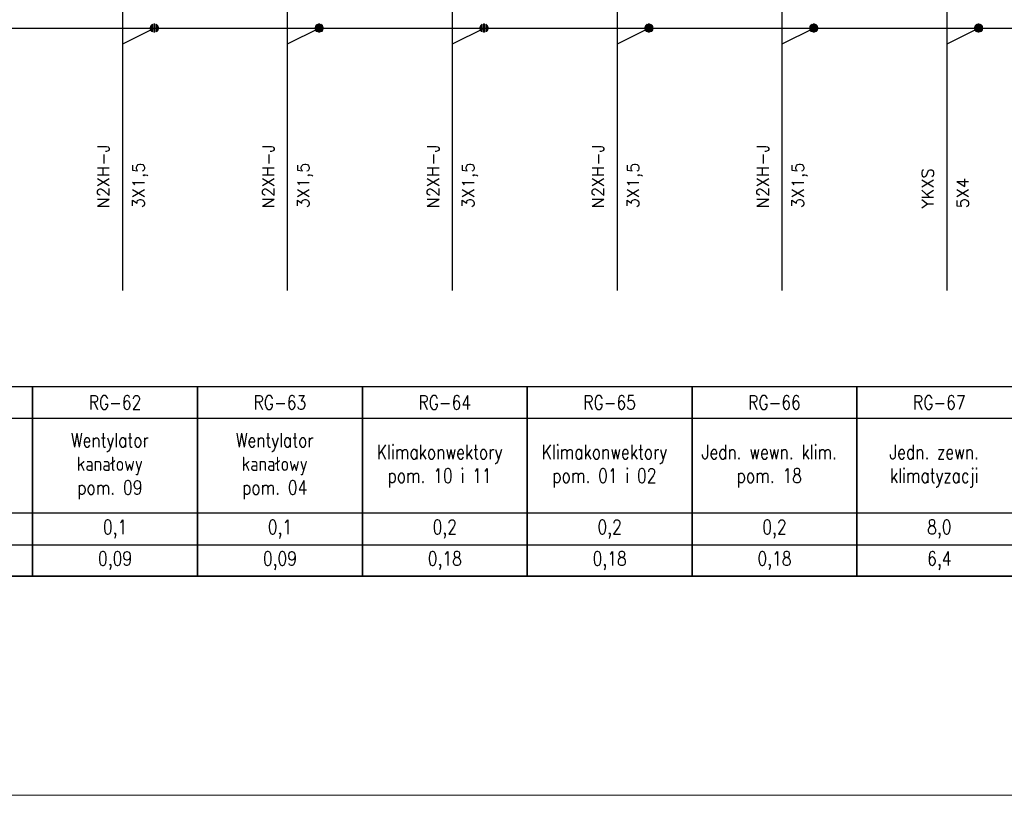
# Model space of a CAD drawing. Header units: millimetres. Extents: x 2505 to 3495, y 1397 to 1684.
# Tile 38 of 59: x 3145 to 3231, y 1397 to 1465. Entities that reach past the tile are written whole.
import ezdxf

# ---------------------------------------------------------------- set-up
doc = ezdxf.new("R2010")
doc.units = ezdxf.units.MM
for name, color, linetype, lineweight in [('#elektryczne', 7, 'Continuous', 20), ('EB_PRZEWODY', 3, 'Continuous', 20), ('PRZEWODY', 3, 'Continuous', 20), ('SZYNY', 1, 'Continuous', 40)]:
    doc.layers.add(name, color=color, linetype=linetype, lineweight=lineweight)
doc.layers.add('E_Opis', color=7, linetype='Continuous')
doc.layers.add('OPIS', color=7, linetype='Continuous')
doc.styles.add('ROMANS', font='romans.shx', dxfattribs={"width": 0.8})
doc.styles.add('SIMPLEX', font='simplex.shx', dxfattribs={"width": 0.8})

# ---------------------------------------------------------------- blocks, each defined once
blk = doc.blocks.new('*U236')
for p, q in [((-0.64, 0.17), (-0.66, 0.02)), ((-0.64, 0.17), (-0.66, 0.02)), ((-0.64, 0), (-0.66, -0.03)), ((-0.6, 0.28), (-0.64, 0.17)), ((-0.6, 0.28), (-0.64, 0.17)), ((-0.6, 0.14), (-0.64, 0.09)), ((-0.6, 0), (-0.64, 0)), ((-0.51, 0.43), (-0.6, 0.28)), ((-0.51, 0.43), (-0.6, 0.28)), ((-0.51, 0.29), (-0.6, 0.19)), ((-0.51, 0.15), (-0.6, 0.1)), ((-0.51, 0.01), (-0.6, 0)), ((-0.4, 0.52), (-0.51, 0.43)), ((-0.4, 0.52), (-0.51, 0.43)), ((-0.4, 0.41), (-0.51, 0.33)), ((-0.4, 0.29), (-0.51, 0.24)), ((-0.4, 0.17), (-0.51, 0.15)), ((-0.4, 0.06), (-0.51, 0.05)), ((-0.27, 0.61), (-0.4, 0.52)), ((-0.27, 0.61), (-0.4, 0.52)), ((-0.27, 0.5), (-0.4, 0.43)), ((-0.27, 0.38), (-0.4, 0.33)), ((-0.27, 0.27), (-0.4, 0.24)), ((-0.27, 0.16), (-0.4, 0.14)), ((-0.27, 0.05), (-0.4, 0.05)), ((-0.27, 0.61), (-0.27, -0.61)), ((-0.27, 0.61), (-0.27, -0.61)), ((-0.1, 0.66), (0.1, 0.66)), ((-0.1, 0.66), (0.1, 0.66)), ((-0.1, -0.66), (-0.1, 0.66)), ((-0.1, 0.66), (-0.1, -0.66)), ((-0.1, 0.56), (0.1, 0.56)), ((-0.1, 0.46), (0.1, 0.46)), ((-0.1, 0.36), (0.1, 0.36)), ((-0.1, 0.26), (0.1, 0.26)), ((-0.1, 0.15), (0.1, 0.15)), ((-0.1, 0.05), (0.1, 0.05)), ((0.1, -0.66), (0.1, 0.66)), ((0.1, 0.66), (0.1, -0.66)), ((0.27, 0.61), (0.27, -0.61)), ((0.27, 0.61), (0.27, -0.61)), ((0.27, 0.61), (0.4, 0.52)), ((0.27, 0.61), (0.4, 0.52)), ((0.27, 0.5), (0.4, 0.43)), ((0.27, 0.38), (0.4, 0.33)), ((0.27, 0.27), (0.4, 0.24)), ((0.27, 0.16), (0.4, 0.14)), ((0.27, 0.05), (0.4, 0.05)), ((0.4, 0.52), (0.51, 0.43)), ((0.4, 0.52), (0.51, 0.43)), ((0.4, 0.41), (0.51, 0.33)), ((0.4, 0.29), (0.51, 0.24)), ((0.4, 0.17), (0.51, 0.15)), ((0.4, 0.06), (0.51, 0.05)), ((0.51, 0.43), (0.6, 0.28)), ((0.51, 0.43), (0.6, 0.28)), ((0.51, 0.29), (0.6, 0.19)), ((0.51, 0.15), (0.6, 0.1)), ((0.51, 0.01), (0.6, 0)), ((0.6, 0.28), (0.64, 0.17)), ((0.6, 0.28), (0.64, 0.17)), ((0.6, 0.14), (0.64, 0.09)), ((0.6, 0), (0.64, 0)), ((0.64, 0.17), (0.66, 0.02)), ((0.64, 0.17), (0.66, 0.02)), ((0.64, 0), (0.66, -0.03)), ((-0.65, -0.08), (-0.64, -0.17)), ((-0.64, -0.17), (-0.65, -0.08)), ((-0.6, -0.14), (-0.64, -0.08)), ((-0.64, -0.17), (-0.6, -0.28)), ((-0.6, -0.28), (-0.64, -0.17)), ((-0.51, -0.13), (-0.6, -0.09)), ((-0.51, -0.27), (-0.6, -0.18)), ((-0.6, -0.28), (-0.51, -0.41)), ((-0.51, -0.41), (-0.6, -0.28)), ((-0.4, -0.06), (-0.51, -0.04)), ((-0.4, -0.17), (-0.51, -0.13)), ((-0.4, -0.29), (-0.51, -0.23)), ((-0.4, -0.41), (-0.51, -0.32)), ((-0.51, -0.41), (-0.4, -0.52)), ((-0.4, -0.52), (-0.51, -0.41)), ((-0.27, -0.06), (-0.4, -0.05)), ((-0.27, -0.17), (-0.4, -0.14)), ((-0.27, -0.28), (-0.4, -0.24)), ((-0.27, -0.39), (-0.4, -0.33)), ((-0.27, -0.5), (-0.4, -0.43)), ((-0.4, -0.52), (-0.27, -0.61)), ((-0.27, -0.61), (-0.4, -0.52)), ((-0.1, -0.05), (0.1, -0.05)), ((-0.1, -0.15), (0.1, -0.15)), ((-0.1, -0.26), (0.1, -0.26)), ((-0.1, -0.36), (0.1, -0.36)), ((-0.1, -0.46), (0.1, -0.46)), ((-0.1, -0.56), (0.1, -0.56)), ((0.1, -0.66), (-0.1, -0.66)), ((-0.1, -0.66), (0.1, -0.66)), ((0.27, -0.06), (0.4, -0.05)), ((0.27, -0.17), (0.4, -0.14)), ((0.27, -0.28), (0.4, -0.24)), ((0.27, -0.39), (0.4, -0.33)), ((0.27, -0.5), (0.4, -0.43)), ((0.4, -0.52), (0.27, -0.61)), ((0.27, -0.61), (0.4, -0.52)), ((0.4, -0.06), (0.51, -0.04)), ((0.4, -0.17), (0.51, -0.13)), ((0.4, -0.29), (0.51, -0.23)), ((0.4, -0.41), (0.51, -0.32)), ((0.51, -0.41), (0.4, -0.52)), ((0.4, -0.52), (0.51, -0.41)), ((0.51, -0.13), (0.6, -0.09)), ((0.51, -0.27), (0.6, -0.18)), ((0.6, -0.28), (0.51, -0.41)), ((0.51, -0.41), (0.6, -0.28)), ((0.6, -0.14), (0.64, -0.08)), ((0.64, -0.17), (0.6, -0.28)), ((0.6, -0.28), (0.64, -0.17)), ((0.65, -0.08), (0.64, -0.17)), ((0.64, -0.17), (0.65, -0.08))]:
    blk.add_line(p, q)
at = {"ltscale": 5}
blk.add_line((0.66, 0.02), (0.66, -0.08), dxfattribs=at)
blk.add_point((0, 0))
blk = doc.blocks.new('*U245')
for p, q in [((-0.64, 0.17), (-0.66, 0.02)), ((-0.64, 0.17), (-0.66, 0.02)), ((-0.64, 0), (-0.66, -0.03)), ((-0.6, 0.28), (-0.64, 0.17)), ((-0.6, 0.28), (-0.64, 0.17)), ((-0.6, 0.14), (-0.64, 0.09)), ((-0.6, 0), (-0.64, 0)), ((-0.51, 0.43), (-0.6, 0.28)), ((-0.51, 0.43), (-0.6, 0.28)), ((-0.51, 0.29), (-0.6, 0.19)), ((-0.51, 0.15), (-0.6, 0.1)), ((-0.51, 0.01), (-0.6, 0)), ((-0.4, 0.52), (-0.51, 0.43)), ((-0.4, 0.52), (-0.51, 0.43)), ((-0.4, 0.41), (-0.51, 0.33)), ((-0.4, 0.29), (-0.51, 0.24)), ((-0.4, 0.17), (-0.51, 0.15)), ((-0.4, 0.06), (-0.51, 0.05)), ((-0.27, 0.61), (-0.4, 0.52)), ((-0.27, 0.61), (-0.4, 0.52)), ((-0.27, 0.5), (-0.4, 0.43)), ((-0.27, 0.38), (-0.4, 0.33)), ((-0.27, 0.27), (-0.4, 0.24)), ((-0.27, 0.16), (-0.4, 0.14)), ((-0.27, 0.05), (-0.4, 0.05)), ((-0.27, 0.61), (-0.27, -0.61)), ((-0.27, 0.61), (-0.27, -0.61)), ((-0.1, 0.66), (0.1, 0.66)), ((-0.1, 0.66), (0.1, 0.66)), ((-0.1, -0.66), (-0.1, 0.66)), ((-0.1, 0.66), (-0.1, -0.66)), ((-0.1, 0.56), (0.1, 0.56)), ((-0.1, 0.46), (0.1, 0.46)), ((-0.1, 0.36), (0.1, 0.36)), ((-0.1, 0.26), (0.1, 0.26)), ((-0.1, 0.15), (0.1, 0.15)), ((-0.1, 0.05), (0.1, 0.05)), ((0.1, -0.66), (0.1, 0.66)), ((0.1, 0.66), (0.1, -0.66)), ((0.27, 0.61), (0.27, -0.61)), ((0.27, 0.61), (0.27, -0.61)), ((0.27, 0.61), (0.4, 0.52)), ((0.27, 0.61), (0.4, 0.52)), ((0.27, 0.5), (0.4, 0.43)), ((0.27, 0.38), (0.4, 0.33)), ((0.27, 0.27), (0.4, 0.24)), ((0.27, 0.16), (0.4, 0.14)), ((0.27, 0.05), (0.4, 0.05)), ((0.4, 0.52), (0.51, 0.43)), ((0.4, 0.52), (0.51, 0.43)), ((0.4, 0.41), (0.51, 0.33)), ((0.4, 0.29), (0.51, 0.24)), ((0.4, 0.17), (0.51, 0.15)), ((0.4, 0.06), (0.51, 0.05)), ((0.51, 0.43), (0.6, 0.28)), ((0.51, 0.43), (0.6, 0.28)), ((0.51, 0.29), (0.6, 0.19)), ((0.51, 0.15), (0.6, 0.1)), ((0.51, 0.01), (0.6, 0)), ((0.6, 0.28), (0.64, 0.17)), ((0.6, 0.28), (0.64, 0.17)), ((0.6, 0.14), (0.64, 0.09)), ((0.6, 0), (0.64, 0)), ((0.64, 0.17), (0.66, 0.02)), ((0.64, 0.17), (0.66, 0.02)), ((0.64, 0), (0.66, -0.03)), ((-0.65, -0.08), (-0.64, -0.17)), ((-0.64, -0.17), (-0.65, -0.08)), ((-0.6, -0.14), (-0.64, -0.08)), ((-0.64, -0.17), (-0.6, -0.28)), ((-0.6, -0.28), (-0.64, -0.17)), ((-0.51, -0.13), (-0.6, -0.09)), ((-0.51, -0.27), (-0.6, -0.18)), ((-0.6, -0.28), (-0.51, -0.41)), ((-0.51, -0.41), (-0.6, -0.28)), ((-0.4, -0.06), (-0.51, -0.04)), ((-0.4, -0.17), (-0.51, -0.13)), ((-0.4, -0.29), (-0.51, -0.23)), ((-0.4, -0.41), (-0.51, -0.32)), ((-0.51, -0.41), (-0.4, -0.52)), ((-0.4, -0.52), (-0.51, -0.41)), ((-0.27, -0.06), (-0.4, -0.05)), ((-0.27, -0.17), (-0.4, -0.14)), ((-0.27, -0.28), (-0.4, -0.24)), ((-0.27, -0.39), (-0.4, -0.33)), ((-0.27, -0.5), (-0.4, -0.43)), ((-0.4, -0.52), (-0.27, -0.61)), ((-0.27, -0.61), (-0.4, -0.52)), ((-0.1, -0.05), (0.1, -0.05)), ((-0.1, -0.15), (0.1, -0.15)), ((-0.1, -0.26), (0.1, -0.26)), ((-0.1, -0.36), (0.1, -0.36)), ((-0.1, -0.46), (0.1, -0.46)), ((-0.1, -0.56), (0.1, -0.56)), ((0.1, -0.66), (-0.1, -0.66)), ((-0.1, -0.66), (0.1, -0.66)), ((0.27, -0.06), (0.4, -0.05)), ((0.27, -0.17), (0.4, -0.14)), ((0.27, -0.28), (0.4, -0.24)), ((0.27, -0.39), (0.4, -0.33)), ((0.27, -0.5), (0.4, -0.43)), ((0.4, -0.52), (0.27, -0.61)), ((0.27, -0.61), (0.4, -0.52)), ((0.4, -0.06), (0.51, -0.04)), ((0.4, -0.17), (0.51, -0.13)), ((0.4, -0.29), (0.51, -0.23)), ((0.4, -0.41), (0.51, -0.32)), ((0.51, -0.41), (0.4, -0.52)), ((0.4, -0.52), (0.51, -0.41)), ((0.51, -0.13), (0.6, -0.09)), ((0.51, -0.27), (0.6, -0.18)), ((0.6, -0.28), (0.51, -0.41)), ((0.51, -0.41), (0.6, -0.28)), ((0.6, -0.14), (0.64, -0.08)), ((0.64, -0.17), (0.6, -0.28)), ((0.6, -0.28), (0.64, -0.17)), ((0.65, -0.08), (0.64, -0.17)), ((0.64, -0.17), (0.65, -0.08))]:
    blk.add_line(p, q)
at = {"ltscale": 5}
blk.add_line((0.66, 0.02), (0.66, -0.08), dxfattribs=at)
blk.add_point((0, 0))
blk = doc.blocks.new('*U249')
for p, q in [((-0.64, 0.17), (-0.66, 0.02)), ((-0.64, 0.17), (-0.66, 0.02)), ((-0.64, 0), (-0.66, -0.03)), ((-0.6, 0.28), (-0.64, 0.17)), ((-0.6, 0.28), (-0.64, 0.17)), ((-0.6, 0.14), (-0.64, 0.09)), ((-0.6, 0), (-0.64, 0)), ((-0.51, 0.43), (-0.6, 0.28)), ((-0.51, 0.43), (-0.6, 0.28)), ((-0.51, 0.29), (-0.6, 0.19)), ((-0.51, 0.15), (-0.6, 0.1)), ((-0.51, 0.01), (-0.6, 0)), ((-0.4, 0.52), (-0.51, 0.43)), ((-0.4, 0.52), (-0.51, 0.43)), ((-0.4, 0.41), (-0.51, 0.33)), ((-0.4, 0.29), (-0.51, 0.24)), ((-0.4, 0.17), (-0.51, 0.15)), ((-0.4, 0.06), (-0.51, 0.05)), ((-0.27, 0.61), (-0.4, 0.52)), ((-0.27, 0.61), (-0.4, 0.52)), ((-0.27, 0.5), (-0.4, 0.43)), ((-0.27, 0.38), (-0.4, 0.33)), ((-0.27, 0.27), (-0.4, 0.24)), ((-0.27, 0.16), (-0.4, 0.14)), ((-0.27, 0.05), (-0.4, 0.05)), ((-0.27, 0.61), (-0.27, -0.61)), ((-0.27, 0.61), (-0.27, -0.61)), ((-0.1, 0.66), (0.1, 0.66)), ((-0.1, 0.66), (0.1, 0.66)), ((-0.1, -0.66), (-0.1, 0.66)), ((-0.1, 0.66), (-0.1, -0.66)), ((-0.1, 0.56), (0.1, 0.56)), ((-0.1, 0.46), (0.1, 0.46)), ((-0.1, 0.36), (0.1, 0.36)), ((-0.1, 0.26), (0.1, 0.26)), ((-0.1, 0.15), (0.1, 0.15)), ((-0.1, 0.05), (0.1, 0.05)), ((0.1, -0.66), (0.1, 0.66)), ((0.1, 0.66), (0.1, -0.66)), ((0.27, 0.61), (0.27, -0.61)), ((0.27, 0.61), (0.27, -0.61)), ((0.27, 0.61), (0.4, 0.52)), ((0.27, 0.61), (0.4, 0.52)), ((0.27, 0.5), (0.4, 0.43)), ((0.27, 0.38), (0.4, 0.33)), ((0.27, 0.27), (0.4, 0.24)), ((0.27, 0.16), (0.4, 0.14)), ((0.27, 0.05), (0.4, 0.05)), ((0.4, 0.52), (0.51, 0.43)), ((0.4, 0.52), (0.51, 0.43)), ((0.4, 0.41), (0.51, 0.33)), ((0.4, 0.29), (0.51, 0.24)), ((0.4, 0.17), (0.51, 0.15)), ((0.4, 0.06), (0.51, 0.05)), ((0.51, 0.43), (0.6, 0.28)), ((0.51, 0.43), (0.6, 0.28)), ((0.51, 0.29), (0.6, 0.19)), ((0.51, 0.15), (0.6, 0.1)), ((0.51, 0.01), (0.6, 0)), ((0.6, 0.28), (0.64, 0.17)), ((0.6, 0.28), (0.64, 0.17)), ((0.6, 0.14), (0.64, 0.09)), ((0.6, 0), (0.64, 0)), ((0.64, 0.17), (0.66, 0.02)), ((0.64, 0.17), (0.66, 0.02)), ((0.64, 0), (0.66, -0.03)), ((-0.65, -0.08), (-0.64, -0.17)), ((-0.64, -0.17), (-0.65, -0.08)), ((-0.6, -0.14), (-0.64, -0.08)), ((-0.64, -0.17), (-0.6, -0.28)), ((-0.6, -0.28), (-0.64, -0.17)), ((-0.51, -0.13), (-0.6, -0.09)), ((-0.51, -0.27), (-0.6, -0.18)), ((-0.6, -0.28), (-0.51, -0.41)), ((-0.51, -0.41), (-0.6, -0.28)), ((-0.4, -0.06), (-0.51, -0.04)), ((-0.4, -0.17), (-0.51, -0.13)), ((-0.4, -0.29), (-0.51, -0.23)), ((-0.4, -0.41), (-0.51, -0.32)), ((-0.51, -0.41), (-0.4, -0.52)), ((-0.4, -0.52), (-0.51, -0.41)), ((-0.27, -0.06), (-0.4, -0.05)), ((-0.27, -0.17), (-0.4, -0.14)), ((-0.27, -0.28), (-0.4, -0.24)), ((-0.27, -0.39), (-0.4, -0.33)), ((-0.27, -0.5), (-0.4, -0.43)), ((-0.4, -0.52), (-0.27, -0.61)), ((-0.27, -0.61), (-0.4, -0.52)), ((-0.1, -0.05), (0.1, -0.05)), ((-0.1, -0.15), (0.1, -0.15)), ((-0.1, -0.26), (0.1, -0.26)), ((-0.1, -0.36), (0.1, -0.36)), ((-0.1, -0.46), (0.1, -0.46)), ((-0.1, -0.56), (0.1, -0.56)), ((0.1, -0.66), (-0.1, -0.66)), ((-0.1, -0.66), (0.1, -0.66)), ((0.27, -0.06), (0.4, -0.05)), ((0.27, -0.17), (0.4, -0.14)), ((0.27, -0.28), (0.4, -0.24)), ((0.27, -0.39), (0.4, -0.33)), ((0.27, -0.5), (0.4, -0.43)), ((0.4, -0.52), (0.27, -0.61)), ((0.27, -0.61), (0.4, -0.52)), ((0.4, -0.06), (0.51, -0.04)), ((0.4, -0.17), (0.51, -0.13)), ((0.4, -0.29), (0.51, -0.23)), ((0.4, -0.41), (0.51, -0.32)), ((0.51, -0.41), (0.4, -0.52)), ((0.4, -0.52), (0.51, -0.41)), ((0.51, -0.13), (0.6, -0.09)), ((0.51, -0.27), (0.6, -0.18)), ((0.6, -0.28), (0.51, -0.41)), ((0.51, -0.41), (0.6, -0.28)), ((0.6, -0.14), (0.64, -0.08)), ((0.64, -0.17), (0.6, -0.28)), ((0.6, -0.28), (0.64, -0.17)), ((0.65, -0.08), (0.64, -0.17)), ((0.64, -0.17), (0.65, -0.08))]:
    blk.add_line(p, q)
at = {"ltscale": 5}
blk.add_line((0.66, 0.02), (0.66, -0.08), dxfattribs=at)
blk.add_point((0, 0))
blk = doc.blocks.new('*U290')
for p, q in [((-0.64, 0.17), (-0.66, 0.02)), ((-0.64, 0.17), (-0.66, 0.02)), ((-0.64, 0), (-0.66, -0.03)), ((-0.6, 0.28), (-0.64, 0.17)), ((-0.6, 0.28), (-0.64, 0.17)), ((-0.6, 0.14), (-0.64, 0.09)), ((-0.6, 0), (-0.64, 0)), ((-0.51, 0.43), (-0.6, 0.28)), ((-0.51, 0.43), (-0.6, 0.28)), ((-0.51, 0.29), (-0.6, 0.19)), ((-0.51, 0.15), (-0.6, 0.1)), ((-0.51, 0.01), (-0.6, 0)), ((-0.4, 0.52), (-0.51, 0.43)), ((-0.4, 0.52), (-0.51, 0.43)), ((-0.4, 0.41), (-0.51, 0.33)), ((-0.4, 0.29), (-0.51, 0.24)), ((-0.4, 0.17), (-0.51, 0.15)), ((-0.4, 0.06), (-0.51, 0.05)), ((-0.27, 0.61), (-0.4, 0.52)), ((-0.27, 0.61), (-0.4, 0.52)), ((-0.27, 0.5), (-0.4, 0.43)), ((-0.27, 0.38), (-0.4, 0.33)), ((-0.27, 0.27), (-0.4, 0.24)), ((-0.27, 0.16), (-0.4, 0.14)), ((-0.27, 0.05), (-0.4, 0.05)), ((-0.27, 0.61), (-0.27, -0.61)), ((-0.27, 0.61), (-0.27, -0.61)), ((-0.1, 0.66), (0.1, 0.66)), ((-0.1, 0.66), (0.1, 0.66)), ((-0.1, -0.66), (-0.1, 0.66)), ((-0.1, 0.66), (-0.1, -0.66)), ((-0.1, 0.56), (0.1, 0.56)), ((-0.1, 0.46), (0.1, 0.46)), ((-0.1, 0.36), (0.1, 0.36)), ((-0.1, 0.26), (0.1, 0.26)), ((-0.1, 0.15), (0.1, 0.15)), ((-0.1, 0.05), (0.1, 0.05)), ((0.1, -0.66), (0.1, 0.66)), ((0.1, 0.66), (0.1, -0.66)), ((0.27, 0.61), (0.27, -0.61)), ((0.27, 0.61), (0.27, -0.61)), ((0.27, 0.61), (0.4, 0.52)), ((0.27, 0.61), (0.4, 0.52)), ((0.27, 0.5), (0.4, 0.43)), ((0.27, 0.38), (0.4, 0.33)), ((0.27, 0.27), (0.4, 0.24)), ((0.27, 0.16), (0.4, 0.14)), ((0.27, 0.05), (0.4, 0.05)), ((0.4, 0.52), (0.51, 0.43)), ((0.4, 0.52), (0.51, 0.43)), ((0.4, 0.41), (0.51, 0.33)), ((0.4, 0.29), (0.51, 0.24)), ((0.4, 0.17), (0.51, 0.15)), ((0.4, 0.06), (0.51, 0.05)), ((0.51, 0.43), (0.6, 0.28)), ((0.51, 0.43), (0.6, 0.28)), ((0.51, 0.29), (0.6, 0.19)), ((0.51, 0.15), (0.6, 0.1)), ((0.51, 0.01), (0.6, 0)), ((0.6, 0.28), (0.64, 0.17)), ((0.6, 0.28), (0.64, 0.17)), ((0.6, 0.14), (0.64, 0.09)), ((0.6, 0), (0.64, 0)), ((0.64, 0.17), (0.66, 0.02)), ((0.64, 0.17), (0.66, 0.02)), ((0.64, 0), (0.66, -0.03)), ((-0.65, -0.08), (-0.64, -0.17)), ((-0.64, -0.17), (-0.65, -0.08)), ((-0.6, -0.14), (-0.64, -0.08)), ((-0.64, -0.17), (-0.6, -0.28)), ((-0.6, -0.28), (-0.64, -0.17)), ((-0.51, -0.13), (-0.6, -0.09)), ((-0.51, -0.27), (-0.6, -0.18)), ((-0.6, -0.28), (-0.51, -0.41)), ((-0.51, -0.41), (-0.6, -0.28)), ((-0.4, -0.06), (-0.51, -0.04)), ((-0.4, -0.17), (-0.51, -0.13)), ((-0.4, -0.29), (-0.51, -0.23)), ((-0.4, -0.41), (-0.51, -0.32)), ((-0.51, -0.41), (-0.4, -0.52)), ((-0.4, -0.52), (-0.51, -0.41)), ((-0.27, -0.06), (-0.4, -0.05)), ((-0.27, -0.17), (-0.4, -0.14)), ((-0.27, -0.28), (-0.4, -0.24)), ((-0.27, -0.39), (-0.4, -0.33)), ((-0.27, -0.5), (-0.4, -0.43)), ((-0.4, -0.52), (-0.27, -0.61)), ((-0.27, -0.61), (-0.4, -0.52)), ((-0.1, -0.05), (0.1, -0.05)), ((-0.1, -0.15), (0.1, -0.15)), ((-0.1, -0.26), (0.1, -0.26)), ((-0.1, -0.36), (0.1, -0.36)), ((-0.1, -0.46), (0.1, -0.46)), ((-0.1, -0.56), (0.1, -0.56)), ((0.1, -0.66), (-0.1, -0.66)), ((-0.1, -0.66), (0.1, -0.66)), ((0.27, -0.06), (0.4, -0.05)), ((0.27, -0.17), (0.4, -0.14)), ((0.27, -0.28), (0.4, -0.24)), ((0.27, -0.39), (0.4, -0.33)), ((0.27, -0.5), (0.4, -0.43)), ((0.4, -0.52), (0.27, -0.61)), ((0.27, -0.61), (0.4, -0.52)), ((0.4, -0.06), (0.51, -0.04)), ((0.4, -0.17), (0.51, -0.13)), ((0.4, -0.29), (0.51, -0.23)), ((0.4, -0.41), (0.51, -0.32)), ((0.51, -0.41), (0.4, -0.52)), ((0.4, -0.52), (0.51, -0.41)), ((0.51, -0.13), (0.6, -0.09)), ((0.51, -0.27), (0.6, -0.18)), ((0.6, -0.28), (0.51, -0.41)), ((0.51, -0.41), (0.6, -0.28)), ((0.6, -0.14), (0.64, -0.08)), ((0.64, -0.17), (0.6, -0.28)), ((0.6, -0.28), (0.64, -0.17)), ((0.65, -0.08), (0.64, -0.17)), ((0.64, -0.17), (0.65, -0.08))]:
    blk.add_line(p, q)
at = {"ltscale": 5}
blk.add_line((0.66, 0.02), (0.66, -0.08), dxfattribs=at)
blk.add_point((0, 0))
blk = doc.blocks.new('*U285')
for p, q in [((-0.64, 0.17), (-0.66, 0.02)), ((-0.64, 0.17), (-0.66, 0.02)), ((-0.64, 0), (-0.66, -0.03)), ((-0.6, 0.28), (-0.64, 0.17)), ((-0.6, 0.28), (-0.64, 0.17)), ((-0.6, 0.14), (-0.64, 0.09)), ((-0.6, 0), (-0.64, 0)), ((-0.51, 0.43), (-0.6, 0.28)), ((-0.51, 0.43), (-0.6, 0.28)), ((-0.51, 0.29), (-0.6, 0.19)), ((-0.51, 0.15), (-0.6, 0.1)), ((-0.51, 0.01), (-0.6, 0)), ((-0.4, 0.52), (-0.51, 0.43)), ((-0.4, 0.52), (-0.51, 0.43)), ((-0.4, 0.41), (-0.51, 0.33)), ((-0.4, 0.29), (-0.51, 0.24)), ((-0.4, 0.17), (-0.51, 0.15)), ((-0.4, 0.06), (-0.51, 0.05)), ((-0.27, 0.61), (-0.4, 0.52)), ((-0.27, 0.61), (-0.4, 0.52)), ((-0.27, 0.5), (-0.4, 0.43)), ((-0.27, 0.38), (-0.4, 0.33)), ((-0.27, 0.27), (-0.4, 0.24)), ((-0.27, 0.16), (-0.4, 0.14)), ((-0.27, 0.05), (-0.4, 0.05)), ((-0.27, 0.61), (-0.27, -0.61)), ((-0.27, 0.61), (-0.27, -0.61)), ((-0.1, 0.66), (0.1, 0.66)), ((-0.1, 0.66), (0.1, 0.66)), ((-0.1, -0.66), (-0.1, 0.66)), ((-0.1, 0.66), (-0.1, -0.66)), ((-0.1, 0.56), (0.1, 0.56)), ((-0.1, 0.46), (0.1, 0.46)), ((-0.1, 0.36), (0.1, 0.36)), ((-0.1, 0.26), (0.1, 0.26)), ((-0.1, 0.15), (0.1, 0.15)), ((-0.1, 0.05), (0.1, 0.05)), ((0.1, -0.66), (0.1, 0.66)), ((0.1, 0.66), (0.1, -0.66)), ((0.27, 0.61), (0.27, -0.61)), ((0.27, 0.61), (0.27, -0.61)), ((0.27, 0.61), (0.4, 0.52)), ((0.27, 0.61), (0.4, 0.52)), ((0.27, 0.5), (0.4, 0.43)), ((0.27, 0.38), (0.4, 0.33)), ((0.27, 0.27), (0.4, 0.24)), ((0.27, 0.16), (0.4, 0.14)), ((0.27, 0.05), (0.4, 0.05)), ((0.4, 0.52), (0.51, 0.43)), ((0.4, 0.52), (0.51, 0.43)), ((0.4, 0.41), (0.51, 0.33)), ((0.4, 0.29), (0.51, 0.24)), ((0.4, 0.17), (0.51, 0.15)), ((0.4, 0.06), (0.51, 0.05)), ((0.51, 0.43), (0.6, 0.28)), ((0.51, 0.43), (0.6, 0.28)), ((0.51, 0.29), (0.6, 0.19)), ((0.51, 0.15), (0.6, 0.1)), ((0.51, 0.01), (0.6, 0)), ((0.6, 0.28), (0.64, 0.17)), ((0.6, 0.28), (0.64, 0.17)), ((0.6, 0.14), (0.64, 0.09)), ((0.6, 0), (0.64, 0)), ((0.64, 0.17), (0.66, 0.02)), ((0.64, 0.17), (0.66, 0.02)), ((0.64, 0), (0.66, -0.03)), ((-0.65, -0.08), (-0.64, -0.17)), ((-0.64, -0.17), (-0.65, -0.08)), ((-0.6, -0.14), (-0.64, -0.08)), ((-0.64, -0.17), (-0.6, -0.28)), ((-0.6, -0.28), (-0.64, -0.17)), ((-0.51, -0.13), (-0.6, -0.09)), ((-0.51, -0.27), (-0.6, -0.18)), ((-0.6, -0.28), (-0.51, -0.41)), ((-0.51, -0.41), (-0.6, -0.28)), ((-0.4, -0.06), (-0.51, -0.04)), ((-0.4, -0.17), (-0.51, -0.13)), ((-0.4, -0.29), (-0.51, -0.23)), ((-0.4, -0.41), (-0.51, -0.32)), ((-0.51, -0.41), (-0.4, -0.52)), ((-0.4, -0.52), (-0.51, -0.41)), ((-0.27, -0.06), (-0.4, -0.05)), ((-0.27, -0.17), (-0.4, -0.14)), ((-0.27, -0.28), (-0.4, -0.24)), ((-0.27, -0.39), (-0.4, -0.33)), ((-0.27, -0.5), (-0.4, -0.43)), ((-0.4, -0.52), (-0.27, -0.61)), ((-0.27, -0.61), (-0.4, -0.52)), ((-0.1, -0.05), (0.1, -0.05)), ((-0.1, -0.15), (0.1, -0.15)), ((-0.1, -0.26), (0.1, -0.26)), ((-0.1, -0.36), (0.1, -0.36)), ((-0.1, -0.46), (0.1, -0.46)), ((-0.1, -0.56), (0.1, -0.56)), ((0.1, -0.66), (-0.1, -0.66)), ((-0.1, -0.66), (0.1, -0.66)), ((0.27, -0.06), (0.4, -0.05)), ((0.27, -0.17), (0.4, -0.14)), ((0.27, -0.28), (0.4, -0.24)), ((0.27, -0.39), (0.4, -0.33)), ((0.27, -0.5), (0.4, -0.43)), ((0.4, -0.52), (0.27, -0.61)), ((0.27, -0.61), (0.4, -0.52)), ((0.4, -0.06), (0.51, -0.04)), ((0.4, -0.17), (0.51, -0.13)), ((0.4, -0.29), (0.51, -0.23)), ((0.4, -0.41), (0.51, -0.32)), ((0.51, -0.41), (0.4, -0.52)), ((0.4, -0.52), (0.51, -0.41)), ((0.51, -0.13), (0.6, -0.09)), ((0.51, -0.27), (0.6, -0.18)), ((0.6, -0.28), (0.51, -0.41)), ((0.51, -0.41), (0.6, -0.28)), ((0.6, -0.14), (0.64, -0.08)), ((0.64, -0.17), (0.6, -0.28)), ((0.6, -0.28), (0.64, -0.17)), ((0.65, -0.08), (0.64, -0.17)), ((0.64, -0.17), (0.65, -0.08))]:
    blk.add_line(p, q)
at = {"ltscale": 5}
blk.add_line((0.66, 0.02), (0.66, -0.08), dxfattribs=at)
blk.add_point((0, 0))
blk = doc.blocks.new('*U316')
for p, q in [((-0.64, 0.17), (-0.66, 0.02)), ((-0.64, 0.17), (-0.66, 0.02)), ((-0.64, 0), (-0.66, -0.03)), ((-0.6, 0.28), (-0.64, 0.17)), ((-0.6, 0.28), (-0.64, 0.17)), ((-0.6, 0.14), (-0.64, 0.09)), ((-0.6, 0), (-0.64, 0)), ((-0.51, 0.43), (-0.6, 0.28)), ((-0.51, 0.43), (-0.6, 0.28)), ((-0.51, 0.29), (-0.6, 0.19)), ((-0.51, 0.15), (-0.6, 0.1)), ((-0.51, 0.01), (-0.6, 0)), ((-0.4, 0.52), (-0.51, 0.43)), ((-0.4, 0.52), (-0.51, 0.43)), ((-0.4, 0.41), (-0.51, 0.33)), ((-0.4, 0.29), (-0.51, 0.24)), ((-0.4, 0.17), (-0.51, 0.15)), ((-0.4, 0.06), (-0.51, 0.05)), ((-0.27, 0.61), (-0.4, 0.52)), ((-0.27, 0.61), (-0.4, 0.52)), ((-0.27, 0.5), (-0.4, 0.43)), ((-0.27, 0.38), (-0.4, 0.33)), ((-0.27, 0.27), (-0.4, 0.24)), ((-0.27, 0.16), (-0.4, 0.14)), ((-0.27, 0.05), (-0.4, 0.05)), ((-0.27, 0.61), (-0.27, -0.61)), ((-0.27, 0.61), (-0.27, -0.61)), ((-0.1, 0.66), (0.1, 0.66)), ((-0.1, 0.66), (0.1, 0.66)), ((-0.1, -0.66), (-0.1, 0.66)), ((-0.1, 0.66), (-0.1, -0.66)), ((-0.1, 0.56), (0.1, 0.56)), ((-0.1, 0.46), (0.1, 0.46)), ((-0.1, 0.36), (0.1, 0.36)), ((-0.1, 0.26), (0.1, 0.26)), ((-0.1, 0.15), (0.1, 0.15)), ((-0.1, 0.05), (0.1, 0.05)), ((0.1, -0.66), (0.1, 0.66)), ((0.1, 0.66), (0.1, -0.66)), ((0.27, 0.61), (0.27, -0.61)), ((0.27, 0.61), (0.27, -0.61)), ((0.27, 0.61), (0.4, 0.52)), ((0.27, 0.61), (0.4, 0.52)), ((0.27, 0.5), (0.4, 0.43)), ((0.27, 0.38), (0.4, 0.33)), ((0.27, 0.27), (0.4, 0.24)), ((0.27, 0.16), (0.4, 0.14)), ((0.27, 0.05), (0.4, 0.05)), ((0.4, 0.52), (0.51, 0.43)), ((0.4, 0.52), (0.51, 0.43)), ((0.4, 0.41), (0.51, 0.33)), ((0.4, 0.29), (0.51, 0.24)), ((0.4, 0.17), (0.51, 0.15)), ((0.4, 0.06), (0.51, 0.05)), ((0.51, 0.43), (0.6, 0.28)), ((0.51, 0.43), (0.6, 0.28)), ((0.51, 0.29), (0.6, 0.19)), ((0.51, 0.15), (0.6, 0.1)), ((0.51, 0.01), (0.6, 0)), ((0.6, 0.28), (0.64, 0.17)), ((0.6, 0.28), (0.64, 0.17)), ((0.6, 0.14), (0.64, 0.09)), ((0.6, 0), (0.64, 0)), ((0.64, 0.17), (0.66, 0.02)), ((0.64, 0.17), (0.66, 0.02)), ((0.64, 0), (0.66, -0.03)), ((-0.65, -0.08), (-0.64, -0.17)), ((-0.64, -0.17), (-0.65, -0.08)), ((-0.6, -0.14), (-0.64, -0.08)), ((-0.64, -0.17), (-0.6, -0.28)), ((-0.6, -0.28), (-0.64, -0.17)), ((-0.51, -0.13), (-0.6, -0.09)), ((-0.51, -0.27), (-0.6, -0.18)), ((-0.6, -0.28), (-0.51, -0.41)), ((-0.51, -0.41), (-0.6, -0.28)), ((-0.4, -0.06), (-0.51, -0.04)), ((-0.4, -0.17), (-0.51, -0.13)), ((-0.4, -0.29), (-0.51, -0.23)), ((-0.4, -0.41), (-0.51, -0.32)), ((-0.51, -0.41), (-0.4, -0.52)), ((-0.4, -0.52), (-0.51, -0.41)), ((-0.27, -0.06), (-0.4, -0.05)), ((-0.27, -0.17), (-0.4, -0.14)), ((-0.27, -0.28), (-0.4, -0.24)), ((-0.27, -0.39), (-0.4, -0.33)), ((-0.27, -0.5), (-0.4, -0.43)), ((-0.4, -0.52), (-0.27, -0.61)), ((-0.27, -0.61), (-0.4, -0.52)), ((-0.1, -0.05), (0.1, -0.05)), ((-0.1, -0.15), (0.1, -0.15)), ((-0.1, -0.26), (0.1, -0.26)), ((-0.1, -0.36), (0.1, -0.36)), ((-0.1, -0.46), (0.1, -0.46)), ((-0.1, -0.56), (0.1, -0.56)), ((0.1, -0.66), (-0.1, -0.66)), ((-0.1, -0.66), (0.1, -0.66)), ((0.27, -0.06), (0.4, -0.05)), ((0.27, -0.17), (0.4, -0.14)), ((0.27, -0.28), (0.4, -0.24)), ((0.27, -0.39), (0.4, -0.33)), ((0.27, -0.5), (0.4, -0.43)), ((0.4, -0.52), (0.27, -0.61)), ((0.27, -0.61), (0.4, -0.52)), ((0.4, -0.06), (0.51, -0.04)), ((0.4, -0.17), (0.51, -0.13)), ((0.4, -0.29), (0.51, -0.23)), ((0.4, -0.41), (0.51, -0.32)), ((0.51, -0.41), (0.4, -0.52)), ((0.4, -0.52), (0.51, -0.41)), ((0.51, -0.13), (0.6, -0.09)), ((0.51, -0.27), (0.6, -0.18)), ((0.6, -0.28), (0.51, -0.41)), ((0.51, -0.41), (0.6, -0.28)), ((0.6, -0.14), (0.64, -0.08)), ((0.64, -0.17), (0.6, -0.28)), ((0.6, -0.28), (0.64, -0.17)), ((0.65, -0.08), (0.64, -0.17)), ((0.64, -0.17), (0.65, -0.08))]:
    blk.add_line(p, q)
at = {"ltscale": 5}
blk.add_line((0.66, 0.02), (0.66, -0.08), dxfattribs=at)
blk.add_point((0, 0))

msp = doc.modelspace()

# ---------------------------------------------------------------- linework, layer by layer
at = {"layer": '#elektryczne'}
msp.add_lwpolyline([(3494.655, 1396.928), (2504.655, 1396.928), (2504.655, 1683.928), (3494.655, 1683.928)], dxfattribs=at)
at = {"layer": 'EB_PRZEWODY', "lineweight": -3, "ltscale": 5}
for p, q in [((3153.622, 1462.947), (3156.394, 1464.333)), ((3168.109, 1462.947), (3170.881, 1464.333)), ((3182.597, 1462.947), (3185.369, 1464.333)), ((3197.085, 1462.947), (3199.857, 1464.333)), ((3211.572, 1462.947), (3214.344, 1464.333)), ((3226.06, 1462.947), (3228.832, 1464.333))]:
    msp.add_line(p, q, dxfattribs=at)
at = {"layer": 'OPIS', "lineweight": -3}
for p, q in [((3145.699, 1432.807), (3131.212, 1432.807)), ((3160.187, 1432.807), (3145.699, 1432.807)), ((3174.675, 1432.807), (3160.187, 1432.807)), ((3189.162, 1432.807), (3174.675, 1432.807)), ((3203.65, 1432.807), (3189.162, 1432.807)), ((3218.138, 1432.807), (3203.65, 1432.807)), ((3232.625, 1432.807), (3218.138, 1432.807)), ((3145.699, 1430.035), (3131.212, 1430.035)), ((3160.187, 1430.035), (3145.699, 1430.035)), ((3174.675, 1430.035), (3160.187, 1430.035)), ((3189.162, 1430.035), (3174.675, 1430.035)), ((3203.65, 1430.035), (3189.162, 1430.035)), ((3218.138, 1430.035), (3203.65, 1430.035)), ((3232.625, 1430.035), (3218.138, 1430.035)), ((3145.699, 1421.719), (3131.212, 1421.719)), ((3160.187, 1421.719), (3145.699, 1421.719)), ((3174.675, 1421.719), (3160.187, 1421.719)), ((3189.162, 1421.719), (3174.675, 1421.719)), ((3203.65, 1421.719), (3189.162, 1421.719)), ((3218.138, 1421.719), (3203.65, 1421.719)), ((3232.625, 1421.719), (3218.138, 1421.719))]:
    msp.add_line(p, q, dxfattribs=at)
for points in [[(3131.212, 1416.175), (3145.699, 1416.175), (3145.699, 1432.807), (3131.212, 1432.807)], [(3145.699, 1416.175), (3160.187, 1416.175), (3160.187, 1432.807), (3145.699, 1432.807)], [(3160.187, 1416.175), (3174.675, 1416.175), (3174.675, 1432.807), (3160.187, 1432.807)], [(3174.675, 1416.175), (3189.162, 1416.175), (3189.162, 1432.807), (3174.675, 1432.807)], [(3189.162, 1416.175), (3203.65, 1416.175), (3203.65, 1432.807), (3189.162, 1432.807)], [(3203.65, 1416.175), (3218.138, 1416.175), (3218.138, 1432.807), (3203.65, 1432.807)], [(3218.138, 1416.175), (3232.625, 1416.175), (3232.625, 1432.807), (3218.138, 1432.807)]]:
    msp.add_lwpolyline(points, close=True, dxfattribs=at)
for points in [[(3131.212, 1418.947), (3145.699, 1418.947), (3145.699, 1416.175), (3131.212, 1416.175)], [(3145.699, 1418.947), (3160.187, 1418.947), (3160.187, 1416.175), (3145.699, 1416.175)], [(3160.187, 1418.947), (3174.675, 1418.947), (3174.675, 1416.175), (3160.187, 1416.175)], [(3174.675, 1418.947), (3189.162, 1418.947), (3189.162, 1416.175), (3174.675, 1416.175)], [(3189.162, 1418.947), (3203.65, 1418.947), (3203.65, 1416.175), (3189.162, 1416.175)], [(3203.65, 1418.947), (3218.138, 1418.947), (3218.138, 1416.175), (3203.65, 1416.175)], [(3218.138, 1418.947), (3232.625, 1418.947), (3232.625, 1416.175), (3218.138, 1416.175)]]:
    msp.add_lwpolyline(points, dxfattribs=at)
at = {"layer": 'PRZEWODY', "lineweight": -3}
for p, q in [((3153.622, 1441.282), (3153.622, 1474.373)), ((3168.109, 1441.282), (3168.109, 1474.373)), ((3182.597, 1441.282), (3182.597, 1474.373)), ((3197.085, 1441.282), (3197.085, 1474.373)), ((3211.572, 1441.282), (3211.572, 1474.373)), ((3226.06, 1441.282), (3226.06, 1474.373))]:
    msp.add_line(p, q, dxfattribs=at)
at = {"layer": 'SZYNY', "color": 4, "lineweight": -3}
msp.add_line((2553.703, 1464.335), (3301.29, 1464.335), dxfattribs=at)

# ---------------------------------------------------------------- block references
at = {"layer": 'EB_PRZEWODY', "lineweight": -3, "ltscale": 5, "xscale": 0.5544000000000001, "yscale": 0.5544000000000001, "zscale": 0.5544000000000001}
for name, p in [('*U236', (3156.394, 1464.333)), ('*U245', (3170.881, 1464.333)), ('*U249', (3185.369, 1464.333)), ('*U290', (3199.857, 1464.333)), ('*U316', (3214.344, 1464.333)), ('*U285', (3228.832, 1464.333))]:
    msp.add_blockref(name, p, dxfattribs=at)

# ---------------------------------------------------------------- texts
at = {"layer": 'E_Opis', "char_height": 1.2474, "width": 14.11269, "attachment_point": 5, "style": 'SIMPLEX'}
for s, insert in [('RG-62', (3152.943, 1431.437)), ('RG-63', (3167.431, 1431.437)), ('RG-64', (3181.918, 1431.437)), ('RG-65', (3196.406, 1431.437)), ('RG-66', (3210.894, 1431.437)), ('RG-67', (3225.381, 1431.437)), ('\\pxqc;0,1', (3152.944, 1420.316)), ('\\pxqc;0,1', (3167.431, 1420.316)), ('\\pxqc;0,2', (3181.919, 1420.316)), ('\\pxqc;0,2', (3196.407, 1420.316)), ('\\pxqc;0,2', (3210.894, 1420.316)), ('\\pxqc;8,0', (3225.382, 1420.316)), ('\\pxqc;0,09', (3152.944, 1417.544)), ('\\pxqc;0,09', (3167.431, 1417.544)), ('\\pxqc;0,18', (3181.919, 1417.544)), ('\\pxqc;0,18', (3196.407, 1417.544)), ('\\pxqc;0,18', (3210.894, 1417.544)), ('\\pxqc;6,4', (3225.382, 1417.544))]:
    msp.add_mtext(s, dxfattribs=dict(at, insert=insert))
at = {"layer": 'E_Opis', "lineweight": -3, "char_height": 1.2474, "width": 14.78093, "attachment_point": 5, "style": 'SIMPLEX'}
for s, insert in [('Wentylator\\Pkanałowy\\Ppom. 09', (3152.487, 1425.844)), ('Wentylator\\Pkanałowy\\Ppom. 04', (3166.975, 1425.844)), ('Klimakonwektory\\Ppom. 10 i 11', (3181.463, 1425.844)), ('Klimakonwektory\\Ppom.^I01 i 02', (3195.95, 1425.844)), ('Jedn. wewn. klim.\\Ppom.^I18', (3210.438, 1425.844)), ('Jedn. zewn.\\Pklimatyzacji', (3224.926, 1425.844))]:
    msp.add_mtext(s, dxfattribs=dict(at, insert=insert))
at = {"layer": 'OPIS', "lineweight": -3, "style": 'ROMANS', "flags": 4}
for tag, p, s in [('N2XH-J', (3152.439, 1448.506), 'YDY'), ('N2XH-J', (3166.926, 1448.506), 'YDY'), ('N2XH-J', (3181.414, 1448.506), 'YDY'), ('N2XH-J', (3195.902, 1448.506), 'YDY'), ('N2XH-J', (3210.389, 1448.506), 'YDY'), ('3X1,5', (3155.518, 1448.506), '3x1,5'), ('3X1,5', (3170.005, 1448.506), '3x1,5'), ('3X1,5', (3184.493, 1448.506), '3x1,5'), ('3X1,5', (3198.981, 1448.506), '3x1,5'), ('3X1,5', (3213.468, 1448.506), '3x1,5'), ('YKXS', (3224.877, 1448.506), 'YDY'), ('5X4', (3227.956, 1448.506), '3x1,5')]:
    msp.add_attdef(tag, p, s, height=1.0395, rotation=90, dxfattribs=at)

doc.saveas('drawing.dxf')
